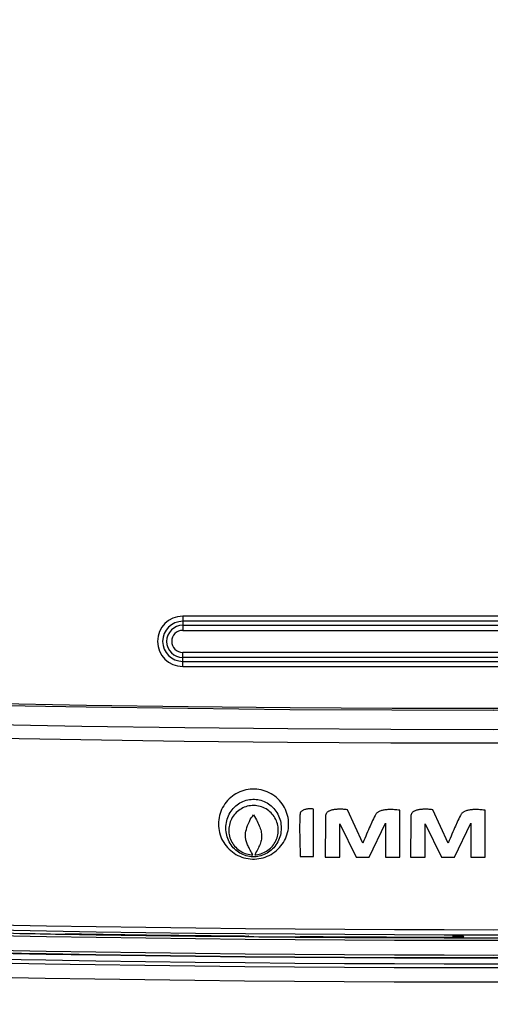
# Model space of a CAD drawing. Header units: centimetres. Extents: x 4745 to 39369, y 17389 to 19524.
# Tile 20 of 188: x 15504.57 to 15509.18, y 18150.7 to 18160.36. Entities that reach past the tile are written whole.
import ezdxf
from ezdxf import colors
from ezdxf.entities.mleader import LeaderData, LeaderLine
from ezdxf.math import Vec2, Vec3

# ---------------------------------------------------------------- set-up
doc = ezdxf.new("R2010")
doc.units = ezdxf.units.CM
doc.layers.add('$_urządzenia', color=250, linetype='Continuous')
doc.layers.add('IS_Opis', color=250, linetype='Continuous', lineweight=9)
doc.styles.add('styl1', font='ARIALN.TTF')

# ---------------------------------------------------------------- blocks, each defined once
blk = doc.blocks.new('A$C92957c0b')
at = {"layer": '$_urządzenia'}
for p, q in [((-30.5, -1020.034), (-30.5, -1021.421)), ((30.5, -1020.034), (-30.5, -1020.034)), ((30.5, -1020.533), (-30.5, -1020.533)), ((-30.5, -1020.922), (30.5, -1020.922)), ((-30.5, -1021.421), (30.5, -1021.421)), ((-30.5, -1024.966), (-30.5, -1023.579)), ((30.5, -1023.579), (-30.5, -1023.579)), ((30.5, -1024.078), (-30.5, -1024.078)), ((-30.5, -1024.467), (30.5, -1024.467)), ((-30.5, -1024.966), (30.5, -1024.966)), ((-17.679, -1043.587), (-17.679, -1038.953)), ((-19.029, -1039.894), (-19.032, -1039.987)), ((-19.026, -1039.808), (-19.029, -1039.894)), ((-19.022, -1039.728), (-19.026, -1039.808)), ((-12.844, -1042.277), (-14.35, -1039.011)), ((-9.23, -1043.662), (-9.23, -1039.065)), ((-4.482, -1042.277), (-5.988, -1039.011)), ((-0.867, -1043.662), (-0.867, -1039.065)), ((-19.04, -1040.438), (-19.041, -1040.622)), ((-19.041, -1040.622), (-19.041, -1040.88)), ((-19.041, -1040.88), (-19.039, -1041.173)), ((-19.038, -1040.312), (-19.04, -1040.438)), ((-19.037, -1040.195), (-19.038, -1040.312)), ((-19.034, -1040.087), (-19.037, -1040.195)), ((-19.032, -1039.987), (-19.034, -1040.087)), ((-15.087, -1043.662), (-15.087, -1040.393)), ((-15.087, -1040.393), (-13.504, -1043.662)), ((-12.234, -1043.662), (-10.618, -1040.343)), ((-10.618, -1040.343), (-10.618, -1043.662)), ((-6.724, -1043.662), (-6.724, -1040.393)), ((-6.724, -1040.393), (-5.142, -1043.662)), ((-3.872, -1043.662), (-2.255, -1040.343)), ((-2.255, -1040.343), (-2.255, -1043.662)), ((-19.039, -1041.173), (-19.036, -1041.504)), ((-19.036, -1041.504), (-19.031, -1041.881)), ((-19.031, -1041.881), (-19.021, -1042.401)), ((-19.021, -1042.401), (-19.004, -1043.117)), ((-19.004, -1043.117), (-18.99, -1043.587)), ((-18.99, -1043.587), (-17.679, -1043.587)), ((-16.534, -1043.662), (-15.087, -1043.662)), ((-13.504, -1043.662), (-12.234, -1043.662)), ((-10.618, -1043.662), (-9.23, -1043.662)), ((-8.172, -1043.662), (-6.724, -1043.662)), ((-5.142, -1043.662), (-3.872, -1043.662)), ((-2.255, -1043.662), (-0.867, -1043.662)), ((-42.376, -1051.211), (-42.317, -1051.211)), ((-42.317, -1051.211), (-42.259, -1051.211)), ((-42.259, -1051.211), (-42.205, -1051.21)), ((-41.97, -1051.194), (-41.962, -1051.189)), ((-41.727, -1051.173), (-41.672, -1051.173)), ((-41.672, -1051.173), (-41.615, -1051.172)), ((-41.615, -1051.172), (-41.556, -1051.173)), ((-24.536, -1051.395), (-24.475, -1051.396)), ((-24.475, -1051.396), (-24.414, -1051.397)), ((-24.414, -1051.397), (-24.355, -1051.399)), ((-24.03, -1051.429), (-24.038, -1051.424)), ((-23.713, -1051.454), (-23.654, -1051.456)), ((-23.654, -1051.456), (-23.594, -1051.457)), ((-23.594, -1051.457), (-23.532, -1051.458)), ((-19.432, -1051.492), (-19.373, -1051.492)), ((-19.373, -1051.492), (-19.315, -1051.491)), ((-19.315, -1051.491), (-19.261, -1051.49)), ((-19.025, -1051.472), (-19.018, -1051.467)), ((-18.782, -1051.449), (-18.728, -1051.448)), ((-18.728, -1051.448), (-18.671, -1051.447)), ((-18.671, -1051.447), (-18.611, -1051.446)), ((-4.338, -1051.511), (-4.3, -1051.511)), ((-4.3, -1051.511), (-4.262, -1051.511)), ((-4.262, -1051.511), (-4.226, -1051.51)), ((-4.226, -1051.51), (-4.191, -1051.509)), ((-4.069, -1051.503), (-4.039, -1051.503)), ((-4.038, -1051.496), (-4, -1051.379)), ((-2.959, -1051.504), (-3, -1051.381))]:
    blk.add_line(p, q, dxfattribs=at)
for points in [[(69.956, -1028.301), (59.964, -1028.561), (49.971, -1028.781), (39.978, -1028.961), (29.984, -1029.101), (19.99, -1029.201), (9.995, -1029.261), (0, -1029.281), (-9.995, -1029.261), (-19.99, -1029.201), (-29.984, -1029.101), (-39.978, -1028.961), (-49.971, -1028.781), (-59.964, -1028.561), (-69.956, -1028.301), (-79.946, -1028.001), (-89.935, -1027.661), (-99.923, -1027.281), (-109.909, -1026.861), (-119.893, -1026.401), (-129.876, -1025.902), (-139.856, -1025.362), (-149.834, -1024.782)], [(69.894, -1028.131), (59.911, -1028.39), (49.928, -1028.61), (39.943, -1028.79), (29.958, -1028.929), (19.972, -1029.029), (9.986, -1029.089), (0, -1029.109), (-9.986, -1029.089), (-19.972, -1029.029), (-29.958, -1028.929), (-39.943, -1028.79), (-49.928, -1028.61), (-59.911, -1028.39), (-69.894, -1028.131), (-79.876, -1027.831), (-89.856, -1027.492), (-99.835, -1027.113), (-109.812, -1026.693), (-119.788, -1026.234), (-129.762, -1025.735), (-139.733, -1025.196), (-149.702, -1024.618)], [(69.893, -1028.119), (59.91, -1028.378), (49.927, -1028.598), (39.943, -1028.777), (29.958, -1028.917), (19.973, -1029.017), (9.986, -1029.077), (0, -1029.097), (-9.986, -1029.077), (-19.973, -1029.017), (-29.958, -1028.917), (-39.943, -1028.777), (-49.927, -1028.598), (-59.91, -1028.378), (-69.893, -1028.119), (-79.875, -1027.819), (-89.855, -1027.48), (-99.834, -1027.1), (-109.812, -1026.681), (-119.788, -1026.222), (-129.761, -1025.723), (-139.732, -1025.184), (-149.701, -1024.605)], [(70.665, -1030.175), (60.572, -1030.44), (50.479, -1030.664), (40.384, -1030.847), (30.288, -1030.99), (20.193, -1031.092), (10.096, -1031.153), (0, -1031.174), (-10.096, -1031.153), (-20.193, -1031.092), (-30.288, -1030.99), (-40.384, -1030.847), (-50.479, -1030.664), (-60.573, -1030.44), (-70.665, -1030.175), (-80.757, -1029.869), (-90.848, -1029.522), (-100.937, -1029.135), (-111.024, -1028.707), (-121.109, -1028.238), (-131.193, -1027.728), (-141.274, -1027.178), (-151.353, -1026.587)], [(70.816, -1031.497), (60.702, -1031.763), (50.586, -1031.988), (40.47, -1032.173), (30.353, -1032.316), (20.236, -1032.418), (10.118, -1032.48), (0, -1032.5), (-10.118, -1032.48), (-20.236, -1032.418), (-30.353, -1032.316), (-40.47, -1032.173), (-50.586, -1031.988), (-60.702, -1031.763), (-70.816, -1031.497), (-80.93, -1031.19), (-91.042, -1030.842), (-101.152, -1030.454), (-111.261, -1030.024), (-121.368, -1029.553), (-131.473, -1029.042), (-141.575, -1028.49), (-151.676, -1027.896)], [(-20.121, -1040.42), (-20.128, -1040.206), (-20.147, -1039.995), (-20.179, -1039.787), (-20.224, -1039.581), (-20.282, -1039.379), (-20.352, -1039.181), (-20.434, -1038.987), (-20.528, -1038.798), (-20.634, -1038.615), (-20.751, -1038.439), (-20.879, -1038.27), (-21.017, -1038.109), (-21.164, -1037.957), (-21.322, -1037.814), (-21.487, -1037.681), (-21.66, -1037.559), (-21.84, -1037.447), (-22.026, -1037.347), (-22.218, -1037.259), (-22.415, -1037.182), (-22.616, -1037.118), (-22.821, -1037.067), (-23.03, -1037.028), (-23.24, -1037.002), (-23.453, -1036.989), (-23.668, -1036.989), (-23.88, -1037.002), (-24.091, -1037.028), (-24.3, -1037.067), (-24.505, -1037.118), (-24.706, -1037.182), (-24.903, -1037.259), (-25.095, -1037.347), (-25.281, -1037.447), (-25.461, -1037.559), (-25.634, -1037.681), (-25.799, -1037.814), (-25.957, -1037.957), (-26.104, -1038.109), (-26.242, -1038.27), (-26.37, -1038.439), (-26.487, -1038.615), (-26.592, -1038.798), (-26.687, -1038.987), (-26.769, -1039.181), (-26.839, -1039.379), (-26.897, -1039.581), (-26.942, -1039.787), (-26.974, -1039.995), (-26.993, -1040.206), (-27, -1040.42)], [(-26.273, -1040.81), (-26.268, -1040.629), (-26.251, -1040.452), (-26.225, -1040.277), (-26.188, -1040.104), (-26.14, -1039.934), (-26.083, -1039.769), (-26.015, -1039.607), (-25.938, -1039.45), (-25.852, -1039.299), (-25.758, -1039.155), (-25.654, -1039.016), (-25.543, -1038.884), (-25.425, -1038.761), (-25.3, -1038.645), (-25.17, -1038.538), (-25.033, -1038.44), (-24.892, -1038.351), (-24.746, -1038.271), (-24.597, -1038.202), (-24.443, -1038.141), (-24.288, -1038.091), (-24.129, -1038.051), (-23.968, -1038.02), (-23.806, -1038), (-23.643, -1037.99), (-23.478, -1037.99), (-23.314, -1038), (-23.152, -1038.02), (-22.992, -1038.051), (-22.833, -1038.091), (-22.677, -1038.141), (-22.524, -1038.202), (-22.375, -1038.271), (-22.229, -1038.351), (-22.088, -1038.44), (-21.951, -1038.538), (-21.821, -1038.645), (-21.695, -1038.761), (-21.577, -1038.885), (-21.467, -1039.016), (-21.363, -1039.155), (-21.269, -1039.3), (-21.183, -1039.45), (-21.106, -1039.607), (-21.038, -1039.769), (-20.981, -1039.934), (-20.933, -1040.104), (-20.896, -1040.277), (-20.869, -1040.452), (-20.853, -1040.629), (-20.848, -1040.81)], [(-21.137, -1041.02), (-21.143, -1040.862), (-21.158, -1040.705), (-21.183, -1040.551), (-21.219, -1040.398), (-21.264, -1040.248), (-21.319, -1040.101), (-21.383, -1039.959), (-21.457, -1039.82), (-21.539, -1039.687), (-21.631, -1039.558), (-21.731, -1039.435), (-21.839, -1039.319), (-21.953, -1039.211), (-22.075, -1039.11), (-22.203, -1039.017), (-22.336, -1038.933), (-22.475, -1038.858), (-22.618, -1038.792), (-22.764, -1038.736), (-22.914, -1038.689), (-23.067, -1038.653), (-23.223, -1038.626), (-23.381, -1038.609), (-23.54, -1038.603), (-23.699, -1038.606), (-23.858, -1038.621), (-24.014, -1038.645), (-24.168, -1038.679), (-24.319, -1038.723), (-24.466, -1038.777), (-24.61, -1038.841), (-24.75, -1038.914), (-24.885, -1038.995), (-25.014, -1039.086), (-25.138, -1039.185), (-25.255, -1039.292), (-25.364, -1039.406), (-25.466, -1039.527), (-25.56, -1039.654), (-25.645, -1039.787), (-25.721, -1039.924), (-25.788, -1040.066), (-25.845, -1040.212), (-25.892, -1040.361), (-25.93, -1040.513), (-25.958, -1040.668), (-25.976, -1040.825), (-25.983, -1040.983), (-25.98, -1041.141)], [(-17.679, -1038.953), (-17.779, -1038.938), (-17.875, -1038.927), (-17.969, -1038.921), (-18.06, -1038.921), (-18.149, -1038.926), (-18.235, -1038.934), (-18.318, -1038.946), (-18.399, -1038.961), (-18.476, -1038.98), (-18.548, -1039.002), (-18.617, -1039.027), (-18.68, -1039.055), (-18.738, -1039.085), (-18.792, -1039.118), (-18.841, -1039.153), (-18.885, -1039.189), (-18.924, -1039.228), (-18.959, -1039.268)], [(-14.35, -1039.011), (-14.473, -1038.997), (-14.592, -1038.986), (-14.707, -1038.978), (-14.818, -1038.972), (-14.925, -1038.968), (-15.028, -1038.966), (-15.128, -1038.967), (-15.224, -1038.969), (-15.317, -1038.973), (-15.406, -1038.978), (-15.493, -1038.986), (-15.577, -1038.995), (-15.657, -1039.007), (-15.735, -1039.02), (-15.809, -1039.035), (-15.881, -1039.052), (-15.949, -1039.071), (-16.014, -1039.092), (-16.076, -1039.116), (-16.134, -1039.141), (-16.189, -1039.169), (-16.24, -1039.199), (-16.287, -1039.232), (-16.329, -1039.266), (-16.366, -1039.302), (-16.399, -1039.339), (-16.427, -1039.379), (-16.451, -1039.421), (-16.471, -1039.466), (-16.486, -1039.513), (-16.497, -1039.561), (-16.505, -1039.61), (-16.507, -1039.661)], [(-5.988, -1039.011), (-6.111, -1038.997), (-6.23, -1038.986), (-6.345, -1038.978), (-6.456, -1038.972), (-6.562, -1038.968), (-6.666, -1038.966), (-6.765, -1038.967), (-6.861, -1038.969), (-6.954, -1038.973), (-7.044, -1038.978), (-7.131, -1038.986), (-7.214, -1038.995), (-7.295, -1039.007), (-7.373, -1039.02), (-7.447, -1039.035), (-7.519, -1039.052), (-7.587, -1039.071), (-7.652, -1039.092), (-7.714, -1039.116), (-7.772, -1039.141), (-7.827, -1039.169), (-7.878, -1039.199), (-7.925, -1039.232), (-7.967, -1039.266), (-8.004, -1039.302), (-8.036, -1039.339), (-8.064, -1039.379), (-8.088, -1039.421), (-8.108, -1039.466), (-8.124, -1039.513), (-8.135, -1039.561), (-8.142, -1039.61), (-8.145, -1039.661)], [(-24.355, -1041.625), (-24.351, -1041.463), (-24.334, -1041.295), (-24.304, -1041.12), (-24.261, -1040.936), (-24.206, -1040.745), (-24.139, -1040.554), (-24.06, -1040.361), (-23.969, -1040.168), (-23.874, -1039.986), (-23.777, -1039.82), (-23.674, -1039.665), (-23.567, -1039.523)], [(-23.567, -1039.523), (-23.462, -1039.683), (-23.365, -1039.841), (-23.276, -1039.996), (-23.196, -1040.147), (-23.123, -1040.295), (-23.058, -1040.44), (-22.998, -1040.582), (-22.945, -1040.72), (-22.898, -1040.855), (-22.858, -1040.988), (-22.825, -1041.118), (-22.799, -1041.244), (-22.78, -1041.367), (-22.769, -1041.485), (-22.765, -1041.6)], [(-18.998, -1039.43), (-19, -1039.448), (-19.002, -1039.466), (-19.004, -1039.485), (-19.007, -1039.504), (-19.009, -1039.523), (-19.01, -1039.543), (-19.012, -1039.564), (-19.014, -1039.586), (-19.015, -1039.608), (-19.017, -1039.63), (-19.018, -1039.654), (-19.02, -1039.678), (-19.022, -1039.728)], [(-18.959, -1039.268), (-18.966, -1039.279), (-18.972, -1039.29), (-18.977, -1039.303), (-18.981, -1039.317), (-18.984, -1039.332), (-18.986, -1039.348), (-18.989, -1039.364), (-18.998, -1039.43)], [(-16.507, -1039.661), (-16.509, -1040.092), (-16.511, -1040.527), (-16.514, -1040.965), (-16.517, -1041.407), (-16.525, -1042.299)], [(-11.56, -1039.444), (-11.645, -1039.591), (-11.728, -1039.744), (-11.81, -1039.905), (-11.89, -1040.072), (-11.969, -1040.246)], [(-9.23, -1039.065), (-9.368, -1039.047), (-9.502, -1039.032), (-9.631, -1039.021), (-9.756, -1039.012), (-9.876, -1039.006), (-9.991, -1039.002), (-10.103, -1039), (-10.21, -1039), (-10.314, -1039.002), (-10.414, -1039.006), (-10.51, -1039.012), (-10.604, -1039.02), (-10.694, -1039.031), (-10.78, -1039.045), (-10.864, -1039.062), (-10.945, -1039.081), (-11.024, -1039.102), (-11.098, -1039.126), (-11.17, -1039.153), (-11.237, -1039.182), (-11.299, -1039.214), (-11.356, -1039.247), (-11.408, -1039.283), (-11.454, -1039.321), (-11.495, -1039.36), (-11.53, -1039.401), (-11.56, -1039.444)], [(-8.145, -1039.661), (-8.147, -1040.092), (-8.149, -1040.527), (-8.152, -1040.965), (-8.155, -1041.407), (-8.162, -1042.299)], [(-3.198, -1039.444), (-3.282, -1039.591), (-3.365, -1039.744), (-3.447, -1039.905), (-3.527, -1040.072), (-3.606, -1040.246)], [(-0.867, -1039.065), (-1.006, -1039.047), (-1.14, -1039.032), (-1.269, -1039.021), (-1.393, -1039.012), (-1.513, -1039.006), (-1.629, -1039.002), (-1.741, -1039), (-1.848, -1039), (-1.952, -1039.002), (-2.052, -1039.006), (-2.148, -1039.012), (-2.241, -1039.02), (-2.331, -1039.031), (-2.418, -1039.045), (-2.502, -1039.062), (-2.583, -1039.081), (-2.661, -1039.102), (-2.736, -1039.126), (-2.807, -1039.153), (-2.875, -1039.182), (-2.937, -1039.214), (-2.994, -1039.247), (-3.046, -1039.283), (-3.092, -1039.321), (-3.133, -1039.36), (-3.168, -1039.401), (-3.198, -1039.444)], [(-27, -1040.42), (-26.993, -1040.633), (-26.974, -1040.844), (-26.942, -1041.052), (-26.897, -1041.258), (-26.839, -1041.46), (-26.769, -1041.659), (-26.687, -1041.852), (-26.592, -1042.041), (-26.487, -1042.224), (-26.37, -1042.4), (-26.242, -1042.569), (-26.104, -1042.73), (-25.957, -1042.882), (-25.799, -1043.025), (-25.634, -1043.158), (-25.461, -1043.28), (-25.281, -1043.392), (-25.095, -1043.492), (-24.903, -1043.58), (-24.706, -1043.657), (-24.505, -1043.721), (-24.3, -1043.772), (-24.091, -1043.811), (-23.88, -1043.837), (-23.668, -1043.85), (-23.453, -1043.85), (-23.24, -1043.837), (-23.03, -1043.811), (-22.821, -1043.772), (-22.616, -1043.721), (-22.415, -1043.657), (-22.218, -1043.58), (-22.026, -1043.492), (-21.84, -1043.392), (-21.66, -1043.28), (-21.487, -1043.158), (-21.322, -1043.025), (-21.164, -1042.882), (-21.017, -1042.73), (-20.879, -1042.569), (-20.751, -1042.4), (-20.634, -1042.224), (-20.528, -1042.041), (-20.434, -1041.852), (-20.352, -1041.659), (-20.282, -1041.46), (-20.224, -1041.258), (-20.179, -1041.052), (-20.147, -1040.844), (-20.128, -1040.633), (-20.121, -1040.42)], [(-20.848, -1040.81), (-20.853, -1040.99), (-20.869, -1041.168), (-20.896, -1041.343), (-20.933, -1041.515), (-20.981, -1041.685), (-21.038, -1041.851), (-21.106, -1042.012), (-21.183, -1042.169), (-21.269, -1042.32), (-21.363, -1042.465), (-21.467, -1042.604), (-21.577, -1042.735), (-21.695, -1042.858), (-21.821, -1042.974), (-21.951, -1043.081), (-22.088, -1043.179), (-22.229, -1043.268), (-22.375, -1043.348), (-22.524, -1043.418), (-22.677, -1043.478), (-22.833, -1043.528), (-22.992, -1043.569), (-23.152, -1043.599), (-23.315, -1043.62), (-23.478, -1043.63), (-23.643, -1043.63), (-23.806, -1043.62), (-23.969, -1043.599), (-24.129, -1043.569), (-24.288, -1043.528), (-24.444, -1043.478), (-24.597, -1043.418), (-24.746, -1043.348), (-24.892, -1043.268), (-25.033, -1043.179), (-25.17, -1043.081), (-25.3, -1042.974), (-25.426, -1042.858), (-25.544, -1042.735), (-25.654, -1042.604), (-25.758, -1042.465), (-25.852, -1042.32), (-25.938, -1042.169), (-26.015, -1042.012), (-26.083, -1041.851), (-26.14, -1041.685), (-26.188, -1041.515), (-26.225, -1041.343), (-26.251, -1041.168), (-26.268, -1040.99), (-26.273, -1040.81)], [(-11.969, -1040.246), (-12.132, -1040.609), (-12.216, -1040.797), (-12.301, -1040.991), (-12.387, -1041.19), (-12.475, -1041.395), (-12.565, -1041.607), (-12.656, -1041.824), (-12.749, -1042.047), (-12.844, -1042.277)], [(-3.606, -1040.246), (-3.769, -1040.609), (-3.853, -1040.797), (-3.939, -1040.991), (-4.025, -1041.19), (-4.113, -1041.395), (-4.203, -1041.607), (-4.294, -1041.824), (-4.387, -1042.047), (-4.482, -1042.277)], [(-25.98, -1041.141), (-25.967, -1041.299), (-25.944, -1041.455), (-25.911, -1041.608), (-25.868, -1041.759), (-25.816, -1041.906), (-25.753, -1042.049), (-25.681, -1042.19), (-25.601, -1042.324), (-25.511, -1042.454), (-25.413, -1042.578), (-25.307, -1042.695), (-25.194, -1042.805), (-25.073, -1042.908), (-24.946, -1043.003), (-24.814, -1043.088), (-24.677, -1043.165), (-24.535, -1043.233), (-24.39, -1043.291), (-24.239, -1043.34), (-24.087, -1043.379), (-23.932, -1043.407), (-23.776, -1043.426), (-23.616, -1043.436)], [(-23.616, -1043.436), (-23.691, -1043.316), (-23.761, -1043.198), (-23.827, -1043.083), (-23.889, -1042.97), (-23.948, -1042.86), (-24.003, -1042.752), (-24.054, -1042.646), (-24.102, -1042.543), (-24.145, -1042.441), (-24.186, -1042.342), (-24.223, -1042.245), (-24.255, -1042.15), (-24.284, -1042.057), (-24.309, -1041.965), (-24.329, -1041.876), (-24.343, -1041.79), (-24.352, -1041.706), (-24.355, -1041.625)], [(-23.447, -1043.433), (-23.299, -1043.421), (-23.15, -1043.4), (-23.001, -1043.368), (-22.851, -1043.326), (-22.701, -1043.275), (-22.555, -1043.214), (-22.414, -1043.144), (-22.277, -1043.065), (-22.147, -1042.98), (-22.027, -1042.889), (-21.913, -1042.791), (-21.807, -1042.687), (-21.707, -1042.576), (-21.615, -1042.458), (-21.529, -1042.333), (-21.45, -1042.2), (-21.377, -1042.059), (-21.314, -1041.916), (-21.26, -1041.768), (-21.216, -1041.616), (-21.181, -1041.465), (-21.156, -1041.316), (-21.142, -1041.168), (-21.137, -1041.02)], [(-22.765, -1041.6), (-22.769, -1041.701), (-22.778, -1041.807), (-22.795, -1041.915), (-22.818, -1042.027), (-22.848, -1042.143), (-22.883, -1042.261), (-22.926, -1042.382), (-22.974, -1042.506), (-23.027, -1042.632), (-23.085, -1042.76), (-23.147, -1042.889), (-23.214, -1043.022), (-23.287, -1043.156), (-23.364, -1043.293), (-23.447, -1043.433)], [(-16.525, -1042.299), (-16.528, -1042.75), (-16.534, -1043.662)], [(-8.162, -1042.299), (-8.166, -1042.75), (-8.172, -1043.662)], [(-42.468, -1051.21), (-42.437, -1051.21), (-42.376, -1051.211)], [(-42.205, -1051.21), (-42.179, -1051.21), (-42.154, -1051.209), (-42.13, -1051.209), (-42.108, -1051.208), (-42.087, -1051.207), (-42.068, -1051.206), (-42.05, -1051.205), (-42.034, -1051.204), (-42.019, -1051.203), (-42.006, -1051.201), (-41.995, -1051.2), (-41.986, -1051.199), (-41.979, -1051.197), (-41.973, -1051.196), (-41.97, -1051.194)], [(-41.962, -1051.189), (-41.958, -1051.188), (-41.953, -1051.186), (-41.945, -1051.185), (-41.936, -1051.184), (-41.925, -1051.182)], [(-41.925, -1051.182), (-41.912, -1051.181), (-41.898, -1051.18), (-41.882, -1051.179), (-41.864, -1051.178), (-41.844, -1051.177), (-41.824, -1051.176), (-41.801, -1051.175), (-41.777, -1051.174), (-41.753, -1051.174), (-41.727, -1051.173)], [(-41.556, -1051.173), (-41.495, -1051.173), (-41.464, -1051.174)], [(-24.355, -1051.399), (-24.3, -1051.401), (-24.273, -1051.402), (-24.247, -1051.403), (-24.222, -1051.404), (-24.198, -1051.405), (-24.176, -1051.407), (-24.155, -1051.408), (-24.136, -1051.41), (-24.118, -1051.411), (-24.102, -1051.413), (-24.088, -1051.414), (-24.075, -1051.416), (-24.064, -1051.418), (-24.055, -1051.419), (-24.047, -1051.421), (-24.042, -1051.423), (-24.038, -1051.424)], [(-24.03, -1051.429), (-24.027, -1051.431), (-24.021, -1051.432), (-24.014, -1051.434), (-24.005, -1051.436), (-23.994, -1051.437)], [(-23.994, -1051.437), (-23.981, -1051.439), (-23.966, -1051.44), (-23.95, -1051.442), (-23.933, -1051.443), (-23.913, -1051.445), (-23.892, -1051.446), (-23.87, -1051.448), (-23.846, -1051.449), (-23.821, -1051.45), (-23.796, -1051.451), (-23.769, -1051.452), (-23.713, -1051.454)], [(-19.524, -1051.492), (-19.493, -1051.492), (-19.432, -1051.492)], [(-19.261, -1051.49), (-19.235, -1051.489), (-19.21, -1051.489), (-19.186, -1051.488), (-19.164, -1051.487), (-19.143, -1051.486), (-19.124, -1051.485), (-19.106, -1051.483), (-19.09, -1051.482), (-19.075, -1051.481), (-19.062, -1051.479), (-19.051, -1051.478), (-19.042, -1051.476), (-19.035, -1051.475), (-19.029, -1051.473), (-19.025, -1051.472)], [(-19.018, -1051.467), (-19.014, -1051.466), (-19.009, -1051.464), (-19.001, -1051.462), (-18.992, -1051.461), (-18.981, -1051.459)], [(-18.981, -1051.459), (-18.968, -1051.458), (-18.954, -1051.457), (-18.938, -1051.455), (-18.92, -1051.454), (-18.9, -1051.453), (-18.879, -1051.452), (-18.857, -1051.451), (-18.833, -1051.45), (-18.808, -1051.449), (-18.782, -1051.449)], [(-18.611, -1051.446), (-18.55, -1051.446), (-18.52, -1051.447)], [(-4.191, -1051.509), (-4.174, -1051.509), (-4.158, -1051.508), (-4.143, -1051.507), (-4.128, -1051.507), (-4.115, -1051.506), (-4.102, -1051.505), (-4.09, -1051.504), (-4.08, -1051.504), (-4.071, -1051.503), (-4.063, -1051.502), (-4.056, -1051.501), (-4.05, -1051.5), (-4.045, -1051.499), (-4.042, -1051.498), (-4.039, -1051.497), (-4.038, -1051.496)]]:
    blk.add_lwpolyline(points, dxfattribs=at)
for centre, radius, start, end in [((-30.5, -1022.5), 2.466, 90, 270), ((-30.5, -1022.5), 1.967, 90, 270), ((-30.5, -1022.5), 1.578, 90, 270), ((-30.5, -1022.5), 1.079, 90, 270), ((0, 1468.5), 2519.775, 266.453993, 273.546007), ((0, 1468.5), 2519.276, 266.453993, 273.546007), ((0, 1468.5), 2520.321, 266.453993, 273.546007), ((0, 1468.5), 2520.071, 266.453993, 273.546007), ((0, 1468.5), 2521.76, 266.453993, 273.546007), ((0, 1468.5), 2522.625, 266.453993, 273.546007), ((0, 1468.5), 2522.05, 266.453993, 273.546007), ((0, 1468.5), 2522.01, 266.453993, 273.546007), ((0, 1468.5), 2523, 266.44916, 273.55084), ((0, 1468.5), 2524.4, 266.44916, 273.55084), ((0, 1468.5), 2520.068, 268.943261, 269.034416), ((0, 1468.5), 2520.015, 269.057222, 269.442132), ((0, 1468.5), 2520.068, 269.464967, 269.556111), ((0, 1468.5), 2520.015, 269.578926, 269.90136), ((0, 1468.5), 2520.006, 269.908179, 269.932717), ((0, 1468.5), 2519.882, 269.90905, 269.931788)]:
    blk.add_arc(centre, radius, start, end, dxfattribs=at)

msp = doc.modelspace()

# ---------------------------------------------------------------- block references
at = {"layer": '$_urządzenia', "xscale": 0.1, "yscale": 0.1, "zscale": 0.1}
msp.add_blockref('A$C92957c0b', (15509.2164, 18256.5127), dxfattribs=at)

# ---------------------------------------------------------------- leaders
at = {"layer": 'IS_Opis'}
ml = msp.add_multileader_mtext('Standard', dxfattribs=at)
ml.set_content('Projektowany kocioł gazowy 1-funkcyjny 29,5kW z zamkniętą komorą spalania.', color=256, style='styl1')
ml.set_leader_properties()
ml.build(insert=Vec2(0, 0))
ml.multileader.update_dxf_attribs({"dogleg_length": 5, "arrow_head_size": 7.5})
ctx = ml.context
ctx.base_point, ctx.char_height, ctx.arrow_head_size, ctx.landing_gap_size, ctx.plane_origin = Vec3(15107.702, 18198.7127), 12, 7.5, 5, Vec3(15436.3273, 18046.9145)
ctx.text_align_type = 2
notes = []
notes.append((ctx, [(1, (1, 1, 0), (15371.9241, 18198.7127), (-1, 0), 10.1211, [(1, [(15479.2164, 18198.7127), (15558.4344, 18188.7127)], 0, [])])]))
ctx.mtext.insert, ctx.mtext.width, ctx.mtext.defined_height, ctx.mtext.alignment, ctx.mtext.flow_direction = Vec3(15356.803, 18206.4522), 283.215553, 76.915, 3, 5
for ctx, leaders in notes:
    for number, flags, end, landing, length, lines in leaders:
        leader = LeaderData()
        leader.index, (leader.has_last_leader_line, leader.has_dogleg_vector, leader.attachment_direction) = number, flags
        leader.last_leader_point, leader.dogleg_vector, leader.dogleg_length = Vec3(end), Vec3(landing), length
        for number, points, colour, breaks in lines:
            line = LeaderLine()
            line.index, line.vertices, line.color, line.breaks = number, Vec3.list(points), colors.encode_raw_color(colour), breaks
            leader.lines.append(line)
        ctx.leaders.append(leader)

doc.saveas('drawing.dxf')
